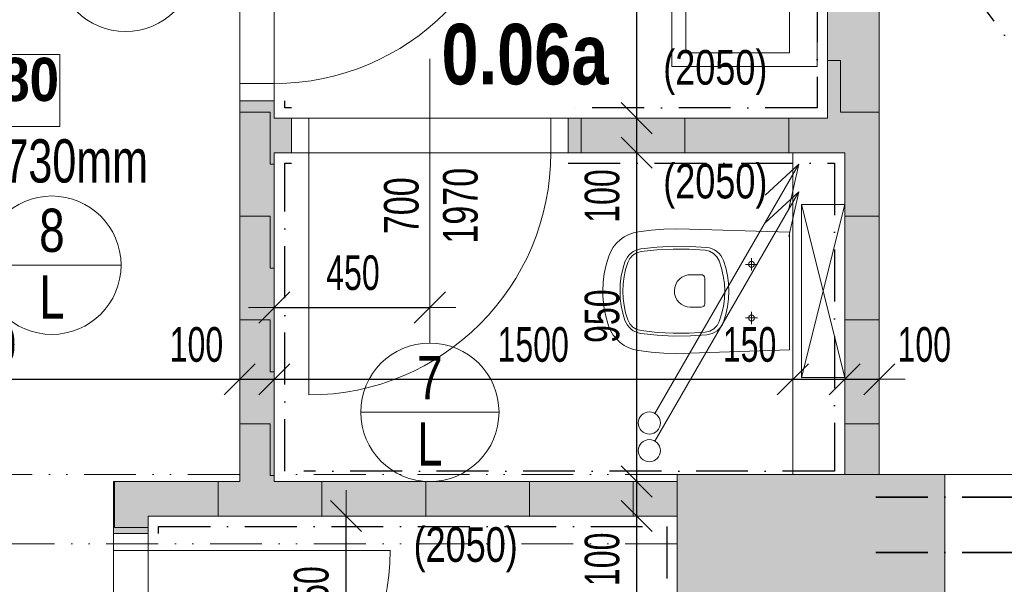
# Model space of a CAD drawing. Header units: millimetres. Extents: x -97971 to 48677, y -63570 to -5533.
# Tile 48 of 65: x 4526 to 7374, y -57464 to -55832. Entities that reach past the tile are written whole.
import ezdxf

# ---------------------------------------------------------------- set-up
doc = ezdxf.new("R2010")
doc.units = ezdxf.units.MM
doc.header["$PDMODE"] = 65
for name, pattern in [('Carkovana 2x_1', [200, 150, -50]), ('Cerchovana_1', [250, 150, -50, 0, -50]), ('JIS_09_15', [300, 150, -50, 0, -50, 0, -50])]:
    doc.linetypes.add(name, pattern=pattern)
for name, color, linetype, lineweight in [('XR$1$1.PP - NÁVRH_1', 7, 'Continuous', 25), ('XR$2$KOTY_1', 7, 'Continuous', 25), ('XR$3$ZAŘIZOVÁKY_1', 7, 'Continuous', 25), ('XR$4$VÝPLNĚ_1', 7, 'Continuous', 25), ('XR$6$VÝROBKY ___1', 7, 'Continuous', 25), ('XR$7$FILING ___1', 7, 'Continuous', 25), ('XR$8$TZB ___1', 7, 'Continuous', 25), ('XR$9$KCE NAD_1', 7, 'Continuous', 25)]:
    doc.layers.add(name, color=color, linetype=linetype, lineweight=lineweight)
doc.styles.add('ARIAL', font='ARIAL.TTF')
doc.styles.add('Arial Black', font='Arial Black')
doc.styles.add('ARIALNARROW', font='ARIALN.TTF')
doc.dimstyles.new('DIMSTYLE_3', dxfattribs={"dimtxt": 100, "dimasz": 150, "dimexe": 0, "dimexo": 0, "dimgap": 50, "dimtad": 2, "dimdec": 0, "dimrnd": 5, "dimzin": 12, "dimdsep": 46, "dimtxsty": 'ARIALNARROW', "dimblk1": 'ALL_ML_STRICH', "dimblk2": 'ALL_ML_STRICH', "dimsah": 1, "dimcen": 0, "dimclrd": 6, "dimclre": 6, "dimclrt": 6, "dimadec": 0, "dimazin": 0, "dimtfac": 1, "dimtdec": 0, "dimtix": 1, "dimtmove": 2, "dimatfit": 3, "dimfxl": 0, "dimtzin": 0, "dimlwd": 0, "dimlwe": 13, "dimarcsym": 0})
doc.dimstyles.new('DIMSTYLE_5', dxfattribs={"dimtxt": 100, "dimasz": 150, "dimexe": 0, "dimexo": 0, "dimgap": 50, "dimtad": 2, "dimdec": 0, "dimrnd": 5, "dimzin": 12, "dimdsep": 46, "dimtxsty": 'ARIALNARROW', "dimblk1": 'ALL_ML_STRICH', "dimblk2": 'ALL_ML_STRICH', "dimsah": 1, "dimcen": 0, "dimclrd": 6, "dimclre": 6, "dimclrt": 6, "dimadec": 0, "dimazin": 0, "dimtfac": 1, "dimtdec": 0, "dimtix": 1, "dimtmove": 2, "dimatfit": 3, "dimfxl": 0, "dimtvp": 1.2, "dimtzin": 0, "dimlwd": 0, "dimlwe": 13, "dimarcsym": 0})
pattern_1 = [(0, (300, 300), (150, 150), [150, -150]), (90, (300, 300), (-150, 150), [150, -150])]

# ---------------------------------------------------------------- blocks, each defined once
blk = doc.blocks.new('ALL_ML_STRICH')
at = {"color": 0, "linetype": 'ByBlock', "lineweight": -2}
for p, q in [((0, -0.5), (0, 0.5)), ((-0.3, -0.3), (0.3, 0.3)), ((-1, 0), (0.5, 0))]:
    blk.add_line(p, q, dxfattribs=at)
blk = doc.blocks.new('*D53')
at = {"layer": 'DEFPOINTS', "color": 6, "linetype": 'Continuous', "lineweight": 13}
for p in [(5912.8, -57266.7), (5912.9, -58166.7), (6310.7, -58166.7)]:
    blk.add_point(p, dxfattribs=at)
at = {"layer": 'XR$2$KOTY_1', "color": 6, "linetype": 'Continuous', "lineweight": -2}
for p, q in [((6312.8, -57266.7), (6310.7, -57266.7)), ((6310.7, -58166.7), (6310.7, -57266.7)), ((6312.9, -58166.7), (6310.7, -58166.7))]:
    blk.add_line(p, q, dxfattribs=at)
at = {"layer": 'XR$2$KOTY_1', "color": 6, "linetype": 'Continuous', "lineweight": 13, "xscale": 150, "yscale": 150, "zscale": 150}
for p, rotation in [((6310.7, -57266.7), 90), ((6310.7, -58166.7), 270)]:
    blk.add_blockref('ALL_ML_STRICH', p, dxfattribs=dict(at, rotation=rotation))
at = {"layer": 'XR$2$KOTY_1', "color": 6, "linetype": 'Continuous', "lineweight": 13, "insert": (6210.7, -57739.1), "char_height": 100, "width": 243.429, "attachment_point": 5, "rotation": 90, "style": 'ARIALNARROW'}
blk.add_mtext('\\W0.81;\\A1;{900}', dxfattribs=at)
blk = doc.blocks.new('*D54')
at = {"layer": 'DEFPOINTS', "color": 6, "linetype": 'Continuous', "lineweight": 13}
for p in [(5912.8, -57166.7), (5912.8, -57266.7), (6310.7, -57266.7)]:
    blk.add_point(p, dxfattribs=at)
at = {"layer": 'XR$2$KOTY_1', "color": 6, "linetype": 'Continuous', "lineweight": -2}
for p, q in [((6312.8, -57166.7), (6310.7, -57166.7)), ((6310.7, -57266.7), (6310.7, -57166.7)), ((6312.8, -57266.7), (6310.7, -57266.7))]:
    blk.add_line(p, q, dxfattribs=at)
at = {"layer": 'XR$2$KOTY_1', "color": 6, "linetype": 'Continuous', "lineweight": 13, "xscale": 150, "yscale": 150, "zscale": 150}
for p, rotation in [((6310.7, -57166.7), 90), ((6310.7, -57266.7), 270)]:
    blk.add_blockref('ALL_ML_STRICH', p, dxfattribs=dict(at, rotation=rotation))
at = {"layer": 'XR$2$KOTY_1', "color": 6, "linetype": 'Continuous', "lineweight": 13, "insert": (6210.7, -57391.8), "char_height": 100, "width": 243.429, "attachment_point": 5, "rotation": 90, "style": 'ARIALNARROW'}
blk.add_mtext('\\W0.81;\\A1;{100}', dxfattribs=at)
blk = doc.blocks.new('*D55')
at = {"layer": 'DEFPOINTS', "color": 6, "linetype": 'Continuous', "lineweight": 13}
for p in [(5923.5, -56216.7), (5912.8, -57166.7), (6310.7, -57166.7)]:
    blk.add_point(p, dxfattribs=at)
at = {"layer": 'XR$2$KOTY_1', "color": 6, "linetype": 'Continuous', "lineweight": -2}
for p, q in [((6310.7, -56216.7), (6310.7, -56216.7)), ((6310.7, -57166.7), (6310.7, -56216.7)), ((6312.8, -57166.7), (6310.7, -57166.7))]:
    blk.add_line(p, q, dxfattribs=at)
at = {"layer": 'XR$2$KOTY_1', "color": 6, "linetype": 'Continuous', "lineweight": 13, "xscale": 150, "yscale": 150, "zscale": 150}
for p, rotation in [((6310.7, -56216.7), 90), ((6310.7, -57166.7), 270)]:
    blk.add_blockref('ALL_ML_STRICH', p, dxfattribs=dict(at, rotation=rotation))
at = {"layer": 'XR$2$KOTY_1', "color": 6, "linetype": 'Continuous', "lineweight": 13, "insert": (6210.7, -56689.1), "char_height": 100, "width": 243.429, "attachment_point": 5, "rotation": 90, "style": 'ARIALNARROW'}
blk.add_mtext('\\W0.81;\\A1;{950}', dxfattribs=at)
blk = doc.blocks.new('*D56')
at = {"layer": 'DEFPOINTS', "color": 6, "linetype": 'Continuous', "lineweight": 13}
for p in [(5897.8, -56116.7), (5923.5, -56216.7), (6310.7, -56216.7)]:
    blk.add_point(p, dxfattribs=at)
at = {"layer": 'XR$2$KOTY_1', "color": 6, "linetype": 'Continuous', "lineweight": -2}
for p, q in [((6310.7, -56116.7), (6310.7, -56116.7)), ((6310.7, -56216.7), (6310.7, -56116.7)), ((6310.7, -56216.7), (6310.7, -56216.7))]:
    blk.add_line(p, q, dxfattribs=at)
at = {"layer": 'XR$2$KOTY_1', "color": 6, "linetype": 'Continuous', "lineweight": 13, "xscale": 150, "yscale": 150, "zscale": 150}
for p, rotation in [((6310.7, -56116.7), 90), ((6310.7, -56216.7), 270)]:
    blk.add_blockref('ALL_ML_STRICH', p, dxfattribs=dict(at, rotation=rotation))
at = {"layer": 'XR$2$KOTY_1', "color": 6, "linetype": 'Continuous', "lineweight": 13, "insert": (6210.7, -56341.8), "char_height": 100, "width": 243.429, "attachment_point": 5, "rotation": 90, "style": 'ARIALNARROW'}
blk.add_mtext('\\W0.81;\\A1;{100}', dxfattribs=at)
blk = doc.blocks.new('*D57')
at = {"layer": 'DEFPOINTS', "color": 6, "linetype": 'Continuous', "lineweight": 13}
for p in [(5925, -55216.7), (5897.8, -56116.7), (6310.7, -56116.7)]:
    blk.add_point(p, dxfattribs=at)
at = {"layer": 'XR$2$KOTY_1', "color": 6, "linetype": 'Continuous', "lineweight": -2}
for p, q in [((6310.7, -55216.7), (6310.7, -55216.7)), ((6310.7, -56116.7), (6310.7, -55216.7)), ((6310.7, -56116.7), (6310.7, -56116.7))]:
    blk.add_line(p, q, dxfattribs=at)
at = {"layer": 'XR$2$KOTY_1', "color": 6, "linetype": 'Continuous', "lineweight": 13, "xscale": 150, "yscale": 150, "zscale": 150}
for p, rotation in [((6310.7, -55216.7), 90), ((6310.7, -56116.7), 270)]:
    blk.add_blockref('ALL_ML_STRICH', p, dxfattribs=dict(at, rotation=rotation))
at = {"layer": 'XR$2$KOTY_1', "color": 6, "linetype": 'Continuous', "lineweight": 13, "insert": (6210.7, -55689.1), "char_height": 100, "width": 243.429, "attachment_point": 5, "rotation": 90, "style": 'ARIALNARROW'}
blk.add_mtext('\\W0.81;\\A1;{900}', dxfattribs=at)
blk = doc.blocks.new('*D145')
at = {"layer": 'DEFPOINTS', "color": 6, "linetype": 'Continuous', "lineweight": 13}
for p in [(5368.7, -57266.7), (5375.8, -57716.7), (5469.6, -57716.7)]:
    blk.add_point(p, dxfattribs=at)
at = {"layer": 'XR$2$KOTY_1', "color": 6, "linetype": 'Continuous', "lineweight": -2}
for p, q in [((5469.6, -57266.7), (5469.6, -57266.7)), ((5469.6, -57716.7), (5469.6, -57266.7)), ((5469.6, -57716.7), (5469.6, -57716.7))]:
    blk.add_line(p, q, dxfattribs=at)
at = {"layer": 'XR$2$KOTY_1', "color": 6, "linetype": 'Continuous', "lineweight": 13, "xscale": 150, "yscale": 150, "zscale": 150}
for p, rotation in [((5469.6, -57266.7), 90), ((5469.6, -57716.7), 270)]:
    blk.add_blockref('ALL_ML_STRICH', p, dxfattribs=dict(at, rotation=rotation))
at = {"layer": 'XR$2$KOTY_1', "color": 6, "linetype": 'Continuous', "lineweight": 13, "insert": (5369.6, -57489.1), "char_height": 100, "width": 243.429, "attachment_point": 5, "rotation": 90, "style": 'ARIALNARROW'}
blk.add_mtext('\\W0.81;\\A1;{450}', dxfattribs=at)
blk = doc.blocks.new('*D148')
at = {"layer": 'DEFPOINTS', "color": 6, "linetype": 'Continuous', "lineweight": 13}
for p in [(5262.2, -56216.7), (5712.2, -56216.7), (5262.2, -56664)]:
    blk.add_point(p, dxfattribs=at)
at = {"layer": 'XR$2$KOTY_1', "color": 6, "linetype": 'Continuous', "lineweight": -2}
for p, q in [((5262.2, -56664), (5262.2, -56664)), ((5262.2, -56664), (5712.2, -56664)), ((5712.2, -56664), (5712.2, -56664))]:
    blk.add_line(p, q, dxfattribs=at)
at = {"layer": 'XR$2$KOTY_1', "color": 6, "linetype": 'Continuous', "lineweight": 13, "xscale": 150, "yscale": 150, "zscale": 150, "rotation": 180}
blk.add_blockref('ALL_ML_STRICH', (5262.2, -56664), dxfattribs=at)
at = {"layer": 'XR$2$KOTY_1', "color": 6, "linetype": 'Continuous', "lineweight": 13, "xscale": 150, "yscale": 150, "zscale": 150}
blk.add_blockref('ALL_ML_STRICH', (5712.2, -56664), dxfattribs=at)
at = {"layer": 'XR$2$KOTY_1', "color": 6, "linetype": 'Continuous', "lineweight": 13, "insert": (5489.7, -56564), "char_height": 100, "width": 243.429, "attachment_point": 5, "style": 'ARIALNARROW'}
blk.add_mtext('\\W0.81;\\A1;{450}', dxfattribs=at)
blk = doc.blocks.new('*D175')
at = {"layer": 'DEFPOINTS', "color": 6, "linetype": 'Continuous', "lineweight": 13}
for p in [(3662.2, -56871.4), (3662.2, -57159.2), (5162.2, -57166.7)]:
    blk.add_point(p, dxfattribs=at)
at = {"layer": 'XR$2$KOTY_1', "color": 6, "linetype": 'Continuous', "lineweight": -2}
for p, q in [((3662.2, -56871.4), (3662.2, -56871.4)), ((3662.2, -56871.4), (5162.2, -56871.4)), ((5162.2, -56871.4), (5162.2, -56871.4))]:
    blk.add_line(p, q, dxfattribs=at)
at = {"layer": 'XR$2$KOTY_1', "color": 6, "linetype": 'Continuous', "lineweight": 13, "xscale": 150, "yscale": 150, "zscale": 150, "rotation": 180}
blk.add_blockref('ALL_ML_STRICH', (3662.2, -56871.4), dxfattribs=at)
at = {"layer": 'XR$2$KOTY_1', "color": 6, "linetype": 'Continuous', "lineweight": 13, "xscale": 150, "yscale": 150, "zscale": 150}
blk.add_blockref('ALL_ML_STRICH', (5162.2, -56871.4), dxfattribs=at)
at = {"layer": 'XR$2$KOTY_1', "color": 6, "linetype": 'Continuous', "lineweight": 13, "insert": (4411.1, -56771.4), "char_height": 100, "width": 324.571, "attachment_point": 5, "style": 'ARIALNARROW'}
blk.add_mtext('\\W0.81;\\A1;{1500}', dxfattribs=at)
blk = doc.blocks.new('*D176')
at = {"layer": 'DEFPOINTS', "color": 6, "linetype": 'Continuous', "lineweight": 13}
for p in [(5162.2, -56871.4), (5162.2, -57166.7), (5262.2, -57166.7)]:
    blk.add_point(p, dxfattribs=at)
at = {"layer": 'XR$2$KOTY_1', "color": 6, "linetype": 'Continuous', "lineweight": -2}
for p, q in [((5162.2, -56871.4), (5162.2, -56871.4)), ((5162.2, -56871.4), (5262.2, -56871.4)), ((5262.2, -56871.4), (5262.2, -56871.4))]:
    blk.add_line(p, q, dxfattribs=at)
at = {"layer": 'XR$2$KOTY_1', "color": 6, "linetype": 'Continuous', "lineweight": 13, "xscale": 150, "yscale": 150, "zscale": 150, "rotation": 180}
blk.add_blockref('ALL_ML_STRICH', (5162.2, -56871.4), dxfattribs=at)
at = {"layer": 'XR$2$KOTY_1', "color": 6, "linetype": 'Continuous', "lineweight": 13, "xscale": 150, "yscale": 150, "zscale": 150}
blk.add_blockref('ALL_ML_STRICH', (5262.2, -56871.4), dxfattribs=at)
at = {"layer": 'XR$2$KOTY_1', "color": 6, "linetype": 'Continuous', "lineweight": 13, "insert": (5037, -56771.4), "char_height": 100, "width": 243.429, "attachment_point": 5, "style": 'ARIALNARROW'}
blk.add_mtext('\\W0.81;\\A1;{100}', dxfattribs=at)
blk = doc.blocks.new('*D177')
at = {"layer": 'DEFPOINTS', "color": 6, "linetype": 'Continuous', "lineweight": 13}
for p in [(5262.2, -56871.4), (6762.1, -57146.7), (5262.2, -57166.7)]:
    blk.add_point(p, dxfattribs=at)
at = {"layer": 'XR$2$KOTY_1', "color": 6, "linetype": 'Continuous', "lineweight": -2}
for p, q in [((5262.2, -56871.4), (5262.2, -56871.4)), ((5262.2, -56871.4), (6762.1, -56871.4)), ((6762.1, -56871.4), (6762.1, -56871.4))]:
    blk.add_line(p, q, dxfattribs=at)
at = {"layer": 'XR$2$KOTY_1', "color": 6, "linetype": 'Continuous', "lineweight": 13, "xscale": 150, "yscale": 150, "zscale": 150, "rotation": 180}
blk.add_blockref('ALL_ML_STRICH', (5262.2, -56871.4), dxfattribs=at)
at = {"layer": 'XR$2$KOTY_1', "color": 6, "linetype": 'Continuous', "lineweight": 13, "xscale": 150, "yscale": 150, "zscale": 150}
blk.add_blockref('ALL_ML_STRICH', (6762.1, -56871.4), dxfattribs=at)
at = {"layer": 'XR$2$KOTY_1', "color": 6, "linetype": 'Continuous', "lineweight": 13, "insert": (6011.1, -56771.4), "char_height": 100, "width": 324.571, "attachment_point": 5, "style": 'ARIALNARROW'}
blk.add_mtext('\\W0.81;\\A1;{1500}', dxfattribs=at)
blk = doc.blocks.new('*D178')
at = {"layer": 'DEFPOINTS', "color": 6, "linetype": 'Continuous', "lineweight": 13}
for p in [(6762.1, -56871.4), (6762.1, -57146.7), (6912.2, -57146.7)]:
    blk.add_point(p, dxfattribs=at)
at = {"layer": 'XR$2$KOTY_1', "color": 6, "linetype": 'Continuous', "lineweight": -2}
for p, q in [((6762.1, -56871.4), (6762.1, -56871.4)), ((6762.1, -56871.4), (6912.2, -56871.4)), ((6912.2, -56871.4), (6912.2, -56871.4))]:
    blk.add_line(p, q, dxfattribs=at)
at = {"layer": 'XR$2$KOTY_1', "color": 6, "linetype": 'Continuous', "lineweight": 13, "xscale": 150, "yscale": 150, "zscale": 150, "rotation": 180}
blk.add_blockref('ALL_ML_STRICH', (6762.1, -56871.4), dxfattribs=at)
at = {"layer": 'XR$2$KOTY_1', "color": 6, "linetype": 'Continuous', "lineweight": 13, "xscale": 150, "yscale": 150, "zscale": 150}
blk.add_blockref('ALL_ML_STRICH', (6912.2, -56871.4), dxfattribs=at)
at = {"layer": 'XR$2$KOTY_1', "color": 6, "linetype": 'Continuous', "lineweight": 13, "insert": (6637, -56771.4), "char_height": 100, "width": 243.429, "attachment_point": 5, "style": 'ARIALNARROW'}
blk.add_mtext('\\W0.81;\\A1;{150}', dxfattribs=at)
blk = doc.blocks.new('*D179')
at = {"layer": 'DEFPOINTS', "color": 6, "linetype": 'Continuous', "lineweight": 13}
for p in [(6912.2, -56871.4), (6912.2, -57146.7), (7012.2, -57146.7)]:
    blk.add_point(p, dxfattribs=at)
at = {"layer": 'XR$2$KOTY_1', "color": 6, "linetype": 'Continuous', "lineweight": -2}
for p, q in [((6912.2, -56871.4), (6912.2, -56871.4)), ((6912.2, -56871.4), (7012.2, -56871.4)), ((7012.2, -56871.4), (7012.2, -56871.4))]:
    blk.add_line(p, q, dxfattribs=at)
at = {"layer": 'XR$2$KOTY_1', "color": 6, "linetype": 'Continuous', "lineweight": 13, "xscale": 150, "yscale": 150, "zscale": 150, "rotation": 180}
blk.add_blockref('ALL_ML_STRICH', (6912.2, -56871.4), dxfattribs=at)
at = {"layer": 'XR$2$KOTY_1', "color": 6, "linetype": 'Continuous', "lineweight": 13, "xscale": 150, "yscale": 150, "zscale": 150}
blk.add_blockref('ALL_ML_STRICH', (7012.2, -56871.4), dxfattribs=at)
at = {"layer": 'XR$2$KOTY_1', "color": 6, "linetype": 'Continuous', "lineweight": 13, "insert": (7142.4, -56771.4), "char_height": 100, "width": 243.429, "attachment_point": 5, "style": 'ARIALNARROW'}
blk.add_mtext('\\W0.81;\\A1;{100}', dxfattribs=at)
blk = doc.blocks.new('KOMPLEXNÍ OBJEKT_22')
at = {"layer": 'XR$3$ZAŘIZOVÁKY_1', "color": 251, "linetype": 'Continuous', "lineweight": 13}
for p, q in [((6832.2, -55416.9), (6412.2, -55416.9)), ((6412.2, -55967.7), (6412.2, -55416.9)), ((6832.2, -55416.9), (6832.2, -55967.7)), ((6752.2, -55456.9), (6452.2, -55456.9)), ((6452.2, -55456.9), (6452.2, -55927.7)), ((6752.2, -55927.7), (6752.2, -55456.9)), ((6705, -55675.1), (6705, -55618.4)), ((6687.8, -55692.3), (6631.1, -55692.3)), ((6705, -55709.5), (6705, -55766.2)), ((6722.1, -55692.3), (6832.2, -55692.3)), ((6452.2, -55927.7), (6752.2, -55927.7)), ((6832.2, -55967.7), (6412.2, -55967.7)), ((6832.2, -55967.7), (6488.1, -55967.7))]:
    blk.add_line(p, q, dxfattribs=at)
blk.add_arc((6705, -55692.3), 17.2, 270.0000000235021, 269.9999827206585, dxfattribs=at)
blk = doc.blocks.new('KOMPLEXNÍ OBJEKT_32')
at = {"layer": 'XR$3$ZAŘIZOVÁKY_1', "color": 251, "linetype": 'Continuous', "lineweight": 13}
blk.add_line((6752.2, -56786.7), (6752.1, -56446.7), dxfattribs=at)
for points in [[(6752.1, -56446.7), (6462.9, -56437.2), (6426, -56436.8), (6389.1, -56437.9), (6352.3, -56440.7), (6315.6, -56445), (6301.3, -56448), (6287.5, -56453), (6274.6, -56459.7), (6262.6, -56468.2), (6252, -56478.2), (6242.8, -56489.6), (6235.2, -56502.1), (6229.5, -56515.5), (6222, -56540.2), (6216.6, -56565.4), (6213.3, -56591), (6212.2, -56616.7), (6212, -56616.2), (6213.1, -56641.9), (6216.4, -56667.5), (6221.8, -56692.7), (6229.3, -56717.3), (6235, -56730.9), (6242.6, -56743.5), (6251.7, -56754.9), (6262.4, -56765), (6274.4, -56773.6), (6287.4, -56780.4), (6301.2, -56785.3), (6315.6, -56788.4), (6352.3, -56792.7), (6389.1, -56795.5), (6426, -56796.6), (6462.9, -56796.2), (6752.2, -56786.7)], [(6642.6, -56547.8), (6645.9, -56547.1), (6648.6, -56545.2), (6650.5, -56542.4), (6651.1, -56539.2), (6650.4, -56535.9), (6648.6, -56533.1), (6645.8, -56531.2), (6642.5, -56530.5), (6639.2, -56531.2), (6636.4, -56533.1), (6634.5, -56535.9), (6633.9, -56539.2), (6634.5, -56542.5), (6636.4, -56545.3), (6639.2, -56547.1), (6642.5, -56547.8), (6642.6, -56547.8)], [(6642.5, -56556.8), (6642.5, -56539.2), (6642.5, -56521.6)], [(6624.9, -56539.2), (6642.5, -56539.2), (6660.1, -56539.2)], [(6642.5, -56711.8), (6642.5, -56694.2), (6642.5, -56676.5)], [(6624.9, -56694.2), (6642.5, -56694.2), (6660.1, -56694.2)], [(6642.6, -56702.8), (6645.9, -56702.1), (6648.6, -56700.2), (6650.5, -56697.4), (6651.1, -56694.2), (6650.4, -56690.9), (6648.6, -56688.1), (6645.8, -56686.2), (6642.5, -56685.5), (6639.2, -56686.2), (6636.4, -56688.1), (6634.5, -56690.9), (6633.9, -56694.2), (6634.5, -56697.5), (6636.4, -56700.3), (6639.2, -56702.1), (6642.5, -56702.8), (6642.6, -56702.8)]]:
    blk.add_lwpolyline(points, dxfattribs=at)
for points in [[(6322.5, -56738.8), (6370.1, -56744.1), (6417.9, -56746.5), (6465.8, -56746.1), (6513.6, -56742.8), (6521.5, -56741.5), (6529.1, -56739), (6536.3, -56735.6), (6543, -56731.1), (6549, -56725.7), (6554.1, -56719.6), (6558.4, -56712.8), (6561.6, -56705.5), (6568.4, -56683.9), (6573.3, -56661.7), (6576.2, -56639.2), (6577.2, -56616.6), (6576.1, -56593.9), (6573.1, -56571.4), (6568.2, -56549.3), (6561.3, -56527.7), (6558.1, -56520.4), (6553.8, -56513.6), (6548.7, -56507.5), (6542.7, -56502.2), (6536, -56497.7), (6528.8, -56494.3), (6521.2, -56491.9), (6513.3, -56490.5), (6465.6, -56487.3), (6417.8, -56486.9), (6370, -56489.3), (6322.5, -56494.5), (6314.9, -56496.1), (6307.5, -56498.8), (6300.6, -56502.4), (6294.3, -56506.9), (6288.6, -56512.2), (6283.7, -56518.3), (6279.7, -56525), (6276.6, -56532.1), (6270.4, -56552.7), (6265.8, -56573.8), (6263.1, -56595.2), (6262.2, -56616.7), (6263.1, -56638.2), (6265.9, -56659.6), (6270.4, -56680.7), (6276.6, -56701.3), (6279.7, -56708.4), (6283.7, -56715.1), (6288.6, -56721.2), (6294.3, -56726.5), (6300.7, -56731), (6307.6, -56734.6), (6314.9, -56737.2), (6322.5, -56738.8)], [(6508.8, -56735.2), (6521.8, -56732.2), (6533.4, -56725.6), (6542.8, -56716.1), (6549.3, -56704.4), (6556.2, -56683), (6561.2, -56661.2), (6564.2, -56639), (6565.2, -56616.6), (6564.1, -56594.2), (6561, -56572), (6556, -56550.2), (6549, -56528.9), (6542.5, -56517.2), (6533.1, -56507.7), (6521.5, -56501.2), (6508.5, -56498.1), (6462.1, -56495.2), (6415.6, -56494.9), (6369.2, -56497.4), (6323, -56502.5), (6310.4, -56506.1), (6299.3, -56512.9), (6290.4, -56522.5), (6284.4, -56534.1), (6278.3, -56554.2), (6273.8, -56574.8), (6271.1, -56595.7), (6270.2, -56616.7), (6271.1, -56637.7), (6273.8, -56658.6), (6278.3, -56679.2), (6284.4, -56699.3), (6290.4, -56710.9), (6299.3, -56720.5), (6310.4, -56727.3), (6323, -56730.8), (6369.3, -56736), (6415.8, -56738.4), (6462.3, -56738.2), (6508.8, -56735.2)], [(6507.3, -56579.1), (6506.6, -56575.3), (6504.4, -56572.1), (6501.2, -56569.9), (6497.3, -56569.1), (6467.4, -56569.1), (6458.2, -56569.8), (6449.4, -56572.3), (6441.1, -56576.5), (6433.9, -56582.2), (6427.9, -56589.2), (6423.4, -56597.3), (6420.5, -56606), (6419.4, -56615.2), (6420.1, -56624.4), (6422.6, -56633.2), (6426.8, -56641.4), (6432.5, -56648.7), (6439.5, -56654.7), (6447.5, -56659.2), (6456.3, -56662.1), (6465.4, -56663.1), (6467.4, -56663.1), (6497.3, -56663.1), (6501.2, -56662.4), (6504.4, -56660.2), (6506.6, -56657), (6507.3, -56653.1), (6507.3, -56579.1)]]:
    blk.add_lwpolyline(points, close=True, dxfattribs=at)
blk = doc.blocks.new('KOMPLEXNÍ OBJEKT_33')
at = {"layer": 'XR$3$ZAŘIZOVÁKY_1', "color": 251, "linetype": 'Continuous', "lineweight": 13}
for p, q in [((6787.2, -56866.7), (6787.1, -56366.7)), ((6787.1, -56366.7), (6912.1, -56366.7)), ((6787.1, -56366.7), (6912.2, -56866.7)), ((6912.1, -56366.7), (6787.2, -56866.7)), ((6912.2, -56866.7), (6912.1, -56366.7)), ((6787.2, -56866.7), (6912.2, -56866.7))]:
    blk.add_line(p, q, dxfattribs=at)
blk = doc.blocks.new('KOMPLEXNÍ OBJEKT_52')
at = {"layer": 'XR$4$VÝPLNĚ_1', "color": 132, "linetype": 'Continuous', "lineweight": 13}
for p, q in [((4797.2, -58116.7), (4797.2, -57316.7)), ((4897.2, -58116.7), (4897.2, -57316.7)), ((5597.2, -57366.7), (4797.2, -57366.7)), ((5375.8, -57716.7), (4685.8, -57716.7)), ((4797.2, -58066.7), (4897.2, -58066.7))]:
    blk.add_line(p, q, dxfattribs=at)
blk.add_arc((4897.2, -57366.7), 700, 270, 0, dxfattribs=at)
blk = doc.blocks.new('KOMPLEXNÍ OBJEKT_54')
at = {"layer": 'XR$4$VÝPLNĚ_1', "color": 132, "linetype": 'Continuous', "lineweight": 13}
for p, q in [((5712.2, -56766.7), (5712.2, -55945.3)), ((6112.2, -56116.7), (5312.2, -56116.7)), ((5362.2, -56916.7), (5362.2, -56116.7)), ((6062.2, -56116.7), (6062.2, -56216.7)), ((6112.2, -56216.7), (5312.2, -56216.7))]:
    blk.add_line(p, q, dxfattribs=at)
blk.add_arc((5362.2, -56216.7), 700, 270, 0, dxfattribs=at)
blk = doc.blocks.new('KOMPLEXNÍ OBJEKT_55')
at = {"layer": 'XR$4$VÝPLNĚ_1', "color": 132, "linetype": 'Continuous', "lineweight": 13}
for p, q in [((5162.2, -56066.7), (5162.2, -55266.7)), ((5262.2, -56066.7), (5262.2, -55266.7)), ((5962.2, -55316.7), (5162.2, -55316.7)), ((5740.7, -55666.7), (5032, -55666.7)), ((5162.2, -56016.7), (5262.2, -56016.7))]:
    blk.add_line(p, q, dxfattribs=at)
blk.add_arc((5262.2, -55316.7), 700, 270, 0, dxfattribs=at)

msp = doc.modelspace()

# ---------------------------------------------------------------- hatches: boundary and pattern name
at = {"layer": 'XR$7$FILING ___1', "linetype": 'Continuous', "lineweight": 13}
for points in [[(5262.2, -55091.7), (5162.2, -55091.7), (5162.2, -55266.7), (5262.2, -55266.7), (5262.2, -55216.7), (6862.2, -55216.7), (6862.2, -56116.7), (6112.2, -56116.7), (6112.2, -56216.7), (6912.2, -56216.7), (6912.2, -57146.7), (7012.2, -57146.7), (7012.2, -55116.7), (5262.2, -55116.7)], [(5162.2, -56066.7), (5162.2, -57166.7), (5262.2, -57166.7), (5262.2, -56216.7), (5312.2, -56216.7), (5312.2, -56116.7), (5262.2, -56116.7), (5262.2, -56066.7)], [(6427.2, -57266.7), (6427.2, -57166.7), (4897.2, -57166.7), (4797.2, -57166.7), (4797.2, -57316.7), (4897.2, -57316.7), (4897.2, -57266.7)]]:
    msp.add_hatch(color=11, dxfattribs=at).paths.add_polyline_path(points, flags=0)
h = msp.add_hatch(dxfattribs=at)
h.set_pattern_fill('VZOR', scale=150, style=0, pattern_type=2)
h.set_pattern_definition(pattern_1)
h.paths.add_polyline_path([(5262.2, -55091.7), (5162.2, -55091.7), (5162.2, -55266.7), (5262.2, -55266.7), (5262.2, -55216.7), (6862.2, -55216.7), (6862.2, -56116.7), (6112.2, -56116.7), (6112.2, -56216.7), (6912.2, -56216.7), (6912.2, -57146.7), (7012.2, -57146.7), (7012.2, -55116.7), (5262.2, -55116.7)], flags=0)
h = msp.add_hatch(dxfattribs=at)
h.set_pattern_fill('VZOR', scale=150, style=0, pattern_type=2)
h.set_pattern_definition(pattern_1)
h.paths.add_polyline_path([(5162.2, -56066.7), (5162.2, -57166.7), (5262.2, -57166.7), (5262.2, -56216.7), (5312.2, -56216.7), (5312.2, -56116.7), (5262.2, -56116.7), (5262.2, -56066.7)], flags=0)
at = {"layer": 'XR$7$FILING ___1', "linetype": 'Carkovana 2x_1', "lineweight": 50}
msp.add_hatch(color=254, dxfattribs=at).paths.add_polyline_path([(6547.1, -58566.7), (6547.2, -58566.7), (6547.2, -59066.7), (6427.2, -59066.7), (6427.2, -59216.7), (4701.6, -59216.7), (4701.6, -59666.7), (6877.2, -59666.7), (6877.2, -57596.7), (7202.2, -57596.7), (7202.2, -57146.7), (6427.2, -57146.7), (6427.2, -58566.7), (6547.1, -58566.7)])
at = {"layer": 'XR$7$FILING ___1', "linetype": 'Continuous', "lineweight": 13}
h = msp.add_hatch(dxfattribs=at)
h.set_pattern_fill('VZOR', scale=150, style=0, pattern_type=2)
h.set_pattern_definition(pattern_1)
h.paths.add_polyline_path([(6427.2, -57266.7), (6427.2, -57166.7), (4897.2, -57166.7), (4797.2, -57166.7), (4797.2, -57316.7), (4897.2, -57316.7), (4897.2, -57266.7)], flags=0)

# ---------------------------------------------------------------- linework, layer by layer
at = {"layer": 'XR$1$1.PP - NÁVRH_1', "color": 14, "linetype": 'Continuous', "lineweight": 13}
for p, q in [((7012.2, -57146.7), (7012.2, -55116.7)), ((6862.2, -56116.7), (6862.2, -55216.7)), ((5262.2, -56066.7), (5162.2, -56066.7)), ((5162.2, -57166.7), (5162.2, -56066.7)), ((5262.2, -56116.7), (5262.2, -56066.7)), ((5262.2, -56116.7), (5312.2, -56116.7)), ((5312.2, -56216.7), (5312.2, -56116.7)), ((6112.2, -56116.7), (6862.2, -56116.7)), ((6112.2, -56216.7), (6112.2, -56116.7)), ((5262.2, -57166.7), (5262.2, -56216.7)), ((5262.2, -56216.7), (5312.2, -56216.7)), ((6112.2, -56216.7), (6912.2, -56216.7)), ((6912.2, -57146.7), (6912.2, -56216.7)), ((6427.2, -58166.7), (6427.2, -57146.7)), ((7202.2, -57146.7), (6427.2, -57146.7)), ((7202.2, -57596.7), (7202.2, -57146.7)), ((4797.2, -57316.7), (4797.2, -57166.7)), ((4797.2, -57166.7), (5162.2, -57166.7)), ((5262.2, -57166.7), (6427.2, -57166.7)), ((4897.2, -57316.7), (4897.2, -57266.7)), ((4897.2, -57266.7), (6427.2, -57266.7)), ((4797.2, -57316.7), (4897.2, -57316.7))]:
    msp.add_line(p, q, dxfattribs=at)
at = {"layer": 'XR$1$1.PP - NÁVRH_1', "color": 7, "linetype": 'Continuous', "lineweight": 13}
for p, q in [((6762.1, -57146.7), (6762.1, -56216.7)), ((7202.2, -57146.7), (8052.2, -57146.7))]:
    msp.add_line(p, q, dxfattribs=at)
at = {"layer": 'XR$1$1.PP - NÁVRH_1', "color": 6, "linetype": 'Continuous', "lineweight": 13}
msp.add_lwpolyline([(4171.8, -56141.2), (4641.8, -56141.2), (4641.8, -55932.8), (4171.8, -55932.8), (4171.8, -56141.2)], dxfattribs=at)
at = {"layer": 'XR$2$KOTY_1', "color": 3, "linetype": 'Continuous', "lineweight": 13}
for p, q in [((4418.8, -56541.7), (4818.8, -56541.7)), ((5512.2, -56966.7), (5912.2, -56966.7))]:
    msp.add_line(p, q, dxfattribs=at)
for centre in [(4832, -55666.7), (4618.8, -56541.7), (5712.2, -56966.7)]:
    msp.add_circle(centre, 200, dxfattribs=at)
at = {"layer": 'XR$6$VÝROBKY ___1', "color": 1, "linetype": 'Cerchovana_1', "lineweight": 35}
for p, q in [((7002.2, -57211.7), (8252.2, -57211.7)), ((7002.2, -57371.7), (8252.2, -57371.7))]:
    msp.add_line(p, q, dxfattribs=at)
at = {"layer": 'XR$7$FILING ___1', "color": 7, "linetype": 'Cerchovana_1', "lineweight": 25}
for p, q in [((6832.2, -55246.7), (6832.2, -56086.7)), ((5292.2, -56086.7), (5292.2, -56066.7)), ((5312.2, -56086.7), (5292.2, -56086.7)), ((6832.2, -56086.7), (6112.2, -56086.7)), ((5292.2, -57136.7), (5292.2, -56246.7)), ((5292.2, -56246.7), (5312.2, -56246.7)), ((6112.2, -56246.7), (6882.2, -56246.7)), ((6882.2, -56246.7), (6882.2, -57136.7)), ((6882.2, -57136.7), (5347.2, -57136.7)), ((4927.2, -57316.7), (4927.2, -57296.7)), ((4927.2, -57296.7), (6397.2, -57296.7)), ((6397.2, -57296.7), (6397.2, -58136.7))]:
    msp.add_line(p, q, dxfattribs=at)
at = {"layer": 'XR$8$TZB ___1', "color": 1, "linetype": 'JIS_09_15', "lineweight": 25}
msp.add_line((8237.5, -57043.1), (7143.8, -55566.1), dxfattribs=at)
at = {"layer": 'XR$8$TZB ___1', "color": 21, "linetype": 'Continuous', "lineweight": 13}
for p, q in [((6363.3, -56970.5), (6779.4, -56249.8)), ((6779.4, -56249.8), (6682.3, -56339.5)), ((6779.4, -56249.8), (6750.3, -56378.7)), ((6363.3, -57050.5), (6779.4, -56329.8)), ((6779.4, -56329.8), (6682.3, -56419.5)), ((6779.4, -56329.8), (6750.3, -56458.7))]:
    msp.add_line(p, q, dxfattribs=at)
for centre in [(6347.2, -56997.7), (6347.2, -57077.7)]:
    msp.add_circle(centre, 32.2, dxfattribs=at)
at = {"layer": 'XR$9$KCE NAD_1', "color": 7, "linetype": 'JIS_09_15', "lineweight": 13}
for p, q in [((5162.2, -57146.7), (3662.2, -57146.7)), ((6427.2, -57146.7), (5262.2, -57146.7)), ((6427.2, -57346.7), (1962.2, -57346.7))]:
    msp.add_line(p, q, dxfattribs=at)

# ---------------------------------------------------------------- block references
at = {"layer": 'XR$3$ZAŘIZOVÁKY_1', "color": 251, "linetype": 'Continuous', "lineweight": 13}
for name in ['KOMPLEXNÍ OBJEKT_22', 'KOMPLEXNÍ OBJEKT_33', 'KOMPLEXNÍ OBJEKT_32']:
    msp.add_blockref(name, (0, 0), dxfattribs=at)
at = {"layer": 'XR$4$VÝPLNĚ_1', "color": 132, "linetype": 'Continuous', "lineweight": 13}
for name in ['KOMPLEXNÍ OBJEKT_55', 'KOMPLEXNÍ OBJEKT_54', 'KOMPLEXNÍ OBJEKT_52']:
    msp.add_blockref(name, (0, 0), dxfattribs=at)

# ---------------------------------------------------------------- texts
at = {"layer": 'XR$1$1.PP - NÁVRH_1', "color": 7, "linetype": 'Continuous', "lineweight": 35, "insert": (5745.7, -56021.7), "char_height": 175, "width": 570.042, "attachment_point": 7, "style": 'Arial Black'}
msp.add_mtext('\\W0.69;0.06a', dxfattribs=at)
at = {"layer": 'XR$1$1.PP - NÁVRH_1', "color": 6, "linetype": 'Continuous', "lineweight": 13, "insert": (4205.1, -56095.3), "char_height": 125, "width": 503.594, "attachment_point": 7, "style": 'ARIALNARROW'}
msp.add_mtext('\\W1.07;\\fArial Narrow|i0|b1|c0|p0;-3,080', dxfattribs=at)
at = {"layer": 'XR$2$KOTY_1', "color": 7, "linetype": 'Continuous', "lineweight": 18, "char_height": 100, "width": 349.71, "attachment_point": 7, "style": 'ARIALNARROW'}
for insert in [(6387.3, -56050), (6387.3, -56378.7), (5665.2, -57429.2)]:
    msp.add_mtext('\\W0.91;(2050)', dxfattribs=dict(at, insert=insert))
at = {"layer": 'XR$2$KOTY_1', "color": 6, "linetype": 'Continuous', "lineweight": 25, "insert": (4535.1, -56241.2), "char_height": 125, "width": 781.142, "attachment_point": 5, "style": 'ARIALNARROW'}
msp.add_mtext('\\W0.87;SV=2730mm', dxfattribs=at)
at = {"layer": 'XR$2$KOTY_1', "color": 7, "linetype": 'Continuous', "lineweight": 13, "insert": (5579.5, -56369.9), "char_height": 100, "width": 272.279, "attachment_point": 2, "rotation": 90, "line_spacing_factor": 1.024096, "style": 'ARIALNARROW'}
msp.add_mtext('\\W0.86;700\\P1970', dxfattribs=at)
at = {"layer": 'XR$2$KOTY_1', "color": 3, "linetype": 'Continuous', "lineweight": 25, "char_height": 125, "width": 122.931, "attachment_point": 5, "style": 'ARIAL'}
for s, insert in [('\\W0.76;8', (4618.8, -56441.7)), ('\\W0.76;L', (4618.8, -56633.3)), ('\\W0.76;7', (5712.2, -56866.7)), ('\\W0.76;L', (5712.2, -57058.3))]:
    msp.add_mtext(s, dxfattribs=dict(at, insert=insert))

# ---------------------------------------------------------------- dimensions: what is measured, and where the dimension line sits
at = {"layer": 'XR$2$KOTY_1', "color": 6, "linetype": 'Continuous', "lineweight": 13}
for base, p1, p2, dimstyle, picture, middle in [((6310.7, -55216.7), (6310.7, -56116.7), (6310.7, -55216.7), 'DIMSTYLE_3', '*D57', (6210.7, -55689.1)), ((6310.7, -56116.7), (6310.7, -56216.7), (6310.7, -56116.7), 'DIMSTYLE_5', '*D56', (6210.7, -56341.8)), ((6310.7, -56216.7), (6312.8, -57166.7), (6310.7, -56216.7), 'DIMSTYLE_3', '*D55', (6210.7, -56689.1)), ((6310.7, -57166.7), (6312.8, -57266.7), (6312.8, -57166.7), 'DIMSTYLE_5', '*D54', (6210.7, -57391.8)), ((5469.6, -57266.7), (5469.6, -57716.7), (5469.6, -57266.7), 'DIMSTYLE_3', '*D145', (5369.6, -57489.1)), ((6310.7, -57266.7), (6312.9, -58166.7), (6312.8, -57266.7), 'DIMSTYLE_3', '*D53', (6210.7, -57739.1))]:
    dim = msp.add_linear_dim(base=base, p1=p1, p2=p2, angle=90, dimstyle=dimstyle, override={"dimpost": '<>', "dimclrd": 6, "dimclre": 6, "dimclrt": 6, "dimlwd": 0, "dimlwe": 13}, dxfattribs=at)
    dim.commit()
    dim.dimension.update_dxf_attribs({"geometry": picture, "text_midpoint": middle, "dimtype": 160})
for base, p1, p2, dimstyle, picture, middle in [((5712.2, -56664), (5262.2, -56664), (5712.2, -56664), 'DIMSTYLE_3', '*D148', (5489.7, -56564)), ((5162.2, -56871.4), (3662.2, -56871.4), (5162.2, -56871.4), 'DIMSTYLE_3', '*D175', (4411.1, -56771.4)), ((5262.2, -56871.4), (5162.2, -56871.4), (5262.2, -56871.4), 'DIMSTYLE_5', '*D176', (5037, -56771.4)), ((6762.1, -56871.4), (5262.2, -56871.4), (6762.1, -56871.4), 'DIMSTYLE_3', '*D177', (6011.1, -56771.4)), ((6912.2, -56871.4), (6762.1, -56871.4), (6912.2, -56871.4), 'DIMSTYLE_5', '*D178', (6637, -56771.4)), ((7012.2, -56871.4), (6912.2, -56871.4), (7012.2, -56871.4), 'DIMSTYLE_5', '*D179', (7142.4, -56771.4))]:
    dim = msp.add_linear_dim(base=base, p1=p1, p2=p2, dimstyle=dimstyle, override={"dimpost": '<>', "dimclrd": 6, "dimclre": 6, "dimclrt": 6, "dimlwd": 0, "dimlwe": 13}, dxfattribs=at)
    dim.commit()
    dim.dimension.update_dxf_attribs({"geometry": picture, "text_midpoint": middle, "dimtype": 160})

doc.saveas('drawing.dxf')
